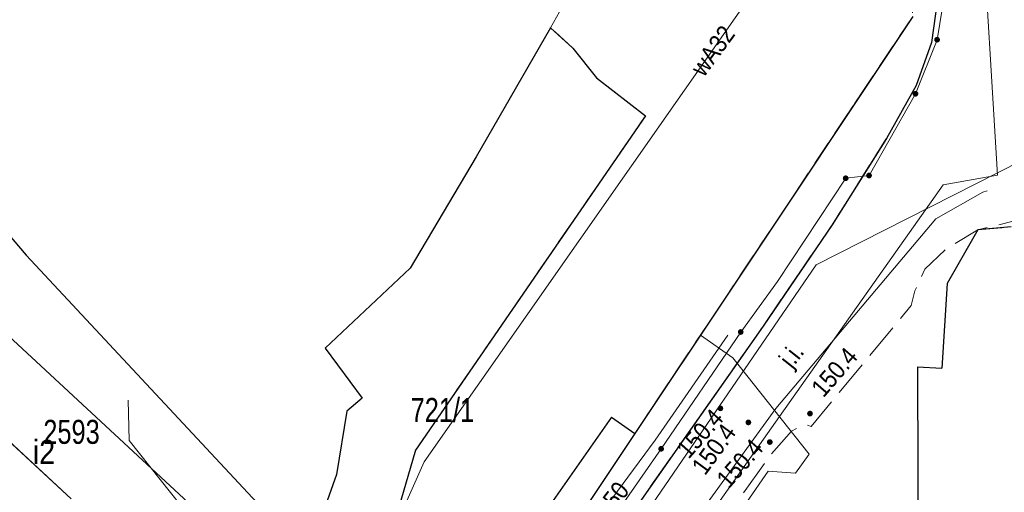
# Model space of a CAD drawing. Header units: metres. Extents: x 5548743 to 5556416, y 5707500 to 5714000.
# Tile 170 of 203: x 5554510 to 5554571, y 5710483 to 5710513. Entities that reach past the tile are written whole.
import ezdxf
from ezdxf.enums import TextEntityAlignment as Align

# ---------------------------------------------------------------- set-up
doc = ezdxf.new("R2010")
doc.units = ezdxf.units.M
doc.header["$MEASUREMENT"] = 0
for name, pattern in [('1.5_0.75', [2.25, 1.5, -0.75]), ('2.25_0.75', [3, 2.25, -0.75]), ('219-1000', [0])]:
    doc.linetypes.add(name, pattern=pattern)
doc.layers.get('0').update_dxf_attribs({"color": 2, "linetype": 'CONTINUOUS', "lineweight": 5})
for name, color, linetype in [('211-numer działki ewidencyjnej', 7, 'CONTINUOUS'), ('218-kontur użytku gruntowego', 7, 'CONTINUOUS'), ('219-działka ewidencyjna', 7, 'CONTINUOUS'), ('312-budynek ewidencyjny', 7, 'CONTINUOUS'), ('312-oznaczenie budynku ewidencyjnego', 7, 'CONTINUOUS'), ('312-oznaczenie budynku ewidencyjnego-Atr117', 7, 'CONTINUOUS'), ('chodnik', 7, 'CONTINUOUS'), ('jezdnia', 7, 'CONTINUOUS'), ('jezdnia-Atr17', 7, 'CONTINUOUS'), ('krawężnik', 7, 'CONTINUOUS'), ('pikieta naturalna', 7, 'CONTINUOUS'), ('pikieta naturalna-Atr2', 7, 'CONTINUOUS'), ('przewód elektroenergetyczny podziemny', 7, 'CONTINUOUS'), ('przewód gazowy', 7, 'CONTINUOUS'), ('przewód kanalizacyjny', 7, 'CONTINUOUS'), ('przewód kanalizacyjny-Atr1', 7, 'CONTINUOUS'), ('przewód wodociągowy', 7, 'CONTINUOUS'), ('przewód wodociągowy-Atr1', 7, 'CONTINUOUS'), ('rzedna', 7, 'CONTINUOUS')]:
    doc.layers.add(name, color=color, linetype=linetype)
doc.styles.get("Standard").update_dxf_attribs({"font": 'Working1250', "width": 0.75})

# ---------------------------------------------------------------- blocks, each defined once
blk = doc.blocks.new('PW01')
at = {"linetype": 'Continuous', "lineweight": 13}
h = blk.add_hatch(color=0, dxfattribs=at)
edge = h.paths.add_edge_path()
edge.add_arc((0, 0), 0.18, 0, 360)

msp = doc.modelspace()

# ---------------------------------------------------------------- linework, layer by layer
at = {"layer": '218-kontur użytku gruntowego', "color": 70, "linetype": '1.5_0.75', "lineweight": 18, "flags": 128}
for points in [[(5554543.09, 5710512.08), (5554543.66, 5710513.07)], [(5554565.73, 5710512.79), (5554554.2, 5710495.49)], [(5554544.49, 5710510.81), (5554543.09, 5710512.08)], [(5554545.96, 5710508.95), (5554544.49, 5710510.81)], [(5554549.03, 5710506.58), (5554545.96, 5710508.95)], [(5554534.65, 5710485.67), (5554549.03, 5710506.58)], [(5554567.88, 5710496.1), (5554569.79, 5710499.44)], [(5554569.79, 5710499.44), (5554571.86, 5710499.63)], [(5554567.54, 5710490.8), (5554567.88, 5710496.1)], [(5554554.2, 5710495.49), (5554548.36, 5710486.71)], [(5554566.06, 5710477.49), (5554566.02, 5710490.88)], [(5554566.02, 5710490.88), (5554567.54, 5710490.8)], [(5554548.36, 5710486.71), (5554541.04, 5710475.72)], [(5554531.69, 5710475.52), (5554534.65, 5710485.67)]]:
    msp.add_lwpolyline(points, dxfattribs=at)
at = {"layer": '219-działka ewidencyjna', "color": 94, "linetype": '219-1000', "lineweight": 30, "flags": 128}
for points in [[(5554565.73, 5710512.79), (5554554.2, 5710495.49)], [(5554543.09, 5710512.08), (5554538.45, 5710504.01)], [(5554543.09, 5710512.08), (5554544.49, 5710510.81)], [(5554544.49, 5710510.81), (5554545.96, 5710508.95)], [(5554545.96, 5710508.95), (5554549.03, 5710506.58)], [(5554549.03, 5710506.58), (5554534.65, 5710485.67)], [(5554503.66, 5710505.67), (5554510.33, 5710497.86)], [(5554538.45, 5710504.01), (5554534.33, 5710497.05)], [(5554569.79, 5710499.44), (5554567.88, 5710496.1)], [(5554571.86, 5710499.63), (5554569.79, 5710499.44)], [(5554510.33, 5710497.86), (5554526.78, 5710480.22)], [(5554534.33, 5710497.05), (5554529, 5710492.04)], [(5554567.88, 5710496.1), (5554567.54, 5710490.8)], [(5554554.2, 5710495.49), (5554548.36, 5710486.71)], [(5554501.2, 5710493.67), (5554513.15, 5710482.64)], [(5554529, 5710492.04), (5554531.33, 5710488.92)], [(5554566.02, 5710490.88), (5554566.06, 5710477.49)], [(5554566.02, 5710490.88), (5554567.54, 5710490.8)], [(5554531.33, 5710488.92), (5554530.37, 5710488.11)], [(5554530.37, 5710488.11), (5554529.72, 5710484.15)], [(5554546.9, 5710487.74), (5554539.32, 5710476.91)], [(5554546.9, 5710487.74), (5554548.36, 5710486.71)], [(5554548.36, 5710486.71), (5554533.88, 5710464.98)], [(5554534.65, 5710485.67), (5554531.69, 5710475.52)], [(5554529.72, 5710484.15), (5554529.04, 5710482.22)]]:
    msp.add_lwpolyline(points, dxfattribs=at)
at = {"layer": '312-budynek ewidencyjny', "color": 252, "linetype": 'Continuous', "lineweight": 35, "flags": 128}
for points in [[(5554504.61, 5710497.1), (5554523.64, 5710479.44)], [(5554513.15, 5710482.64), (5554508.64, 5710486.8)]]:
    msp.add_lwpolyline(points, dxfattribs=at)
at = {"layer": 'chodnik', "color": 252, "linetype": '1.5_0.75', "lineweight": 18, "flags": 128}
msp.add_lwpolyline([(5554532.08, 5710458.09), (5554531.99, 5710455.98), (5554532.25, 5710453.02), (5554532.74, 5710450.32), (5554533.44, 5710447.83), (5554534.68, 5710444.02), (5554534.99, 5710442.97), (5554536.74, 5710437), (5554542.49, 5710419.44), (5554543.85, 5710419.42), (5554545.3, 5710412.25), (5554545.96, 5710408.03), (5554547.16, 5710400.72), (5554548.24, 5710389.35), (5554548.88, 5710388.04), (5554548.49, 5710373.4), (5554548.49, 5710363.79), (5554546.86, 5710362.55), (5554548.47, 5710362.53), (5554549.27, 5710364.04), (5554549.91, 5710384.1), (5554549.03, 5710396.04), (5554548.86, 5710400.12), (5554547.7, 5710407.21), (5554544.82, 5710418.32), (5554537.56, 5710440.95), (5554534.1, 5710451.79), (5554533.79, 5710454.43), (5554533.73, 5710456.95), (5554534.22, 5710459.49), (5554534.96, 5710461.83), (5554535.76, 5710463.83), (5554541.56, 5710472.31), (5554556.37, 5710493.43), (5554560.68, 5710499.75), (5554564.07, 5710505.16), (5554565.93, 5710508.46), (5554566.9, 5710511.15), (5554567.37, 5710514.62), (5554567.26, 5710517.18), (5554566.47, 5710521.33), (5554565.49, 5710527.79), (5554564.19, 5710535.17), (5554562.95, 5710534.86), (5554565.38, 5710516.26), (5554565.73, 5710512.79), (5554554.2, 5710495.49), (5554548.36, 5710486.71), (5554541.04, 5710475.72), (5554533.88, 5710464.98), (5554532.8, 5710460.85)], close=True, dxfattribs=at)
at = {"layer": 'jezdnia', "color": 252, "linetype": '2.25_0.75', "lineweight": 18, "flags": 128}
msp.add_lwpolyline([(5554551.3, 5710418.13), (5554549.98, 5710420.22), (5554548.84, 5710422.52), (5554547.82, 5710425.26), (5554542.83, 5710440.47), (5554539.3, 5710451.3), (5554538.98, 5710452.88), (5554538.81, 5710454.33), (5554538.78, 5710455.82), (5554538.83, 5710457.11), (5554539.02, 5710458.29), (5554539.34, 5710459.33), (5554539.66, 5710460.14), (5554541.17, 5710462.9), (5554552.76, 5710479.69), (5554556.79, 5710485.31), (5554558.14, 5710486.87), (5554558.97, 5710487.29), (5554559.37, 5710487.15), (5554565.63, 5710494.72), (5554565.86, 5710495.64), (5554566.47, 5710496.99), (5554567.87, 5710498.31), (5554569.79, 5710499.44), (5554572.85, 5710500.21), (5554575.38, 5710500.73), (5554574.25, 5710505.45), (5554573.34, 5710505.71), (5554570.77, 5710523.5), (5554568.76, 5710534.51), (5554564.19, 5710535.17), (5554565.49, 5710527.79), (5554566.47, 5710521.33), (5554567.26, 5710517.18), (5554567.37, 5710514.62), (5554566.9, 5710511.15), (5554565.93, 5710508.46), (5554564.07, 5710505.16), (5554560.68, 5710499.75), (5554556.37, 5710493.43), (5554541.56, 5710472.31), (5554535.76, 5710463.83), (5554534.96, 5710461.83), (5554534.22, 5710459.49), (5554533.73, 5710456.95), (5554533.79, 5710454.43), (5554534.1, 5710451.79), (5554537.56, 5710440.95), (5554544.82, 5710418.32), (5554547.7, 5710407.21), (5554548.86, 5710400.12), (5554549.03, 5710396.04), (5554549.91, 5710384.1), (5554549.27, 5710364.04), (5554548.47, 5710362.53), (5554546.66, 5710357.04), (5554545.52, 5710347.27), (5554542.56, 5710337.71), (5554542.69, 5710336.23), (5554533.94, 5710305.94), (5554531.54, 5710294.25), (5554530.7, 5710289.26), (5554530.26, 5710286.71), (5554529.57, 5710282.69), (5554528.95, 5710279.05), (5554532.95, 5710279.32), (5554535.67, 5710286.43), (5554537.54, 5710291.34), (5554539.14, 5710298.49), (5554547.63, 5710334.83), (5554552.61, 5710352.25), (5554552.39, 5710352.3), (5554553.82, 5710353.87), (5554554.69, 5710354.84), (5554555.09, 5710360.54), (5554555.26, 5710365.27), (5554555.16, 5710369.61), (5554554.61, 5710373.21), (5554554.51, 5710375.14), (5554553.36, 5710389.04), (5554553.08, 5710390.19), (5554555.58, 5710397.68), (5554555.95, 5710398.1), (5554556.41, 5710398.2), (5554557.28, 5710397.88), (5554557.96, 5710398.35), (5554560.1, 5710406.11), (5554560.9, 5710407.26), (5554556.85, 5710411.07), (5554555.48, 5710412.59), (5554553.88, 5710414.46), (5554552.49, 5710416.32)], close=True, dxfattribs=at)
at = {"layer": 'krawężnik', "color": 252, "linetype": 'Continuous', "lineweight": 25, "flags": 128}
msp.add_lwpolyline([(5554564.19, 5710535.17), (5554565.49, 5710527.79), (5554566.47, 5710521.33), (5554567.26, 5710517.18), (5554567.37, 5710514.62), (5554566.9, 5710511.15), (5554565.93, 5710508.46), (5554564.07, 5710505.16), (5554560.68, 5710499.75), (5554556.37, 5710493.43), (5554541.56, 5710472.31), (5554535.76, 5710463.83), (5554534.96, 5710461.83), (5554534.22, 5710459.49), (5554533.73, 5710456.95), (5554533.79, 5710454.43), (5554534.1, 5710451.79), (5554537.56, 5710440.95), (5554544.82, 5710418.32), (5554547.7, 5710407.21), (5554548.86, 5710400.12), (5554549.03, 5710396.04), (5554549.91, 5710384.1), (5554549.27, 5710364.04)], dxfattribs=at)
at = {"layer": 'przewód elektroenergetyczny podziemny', "color": 1, "linetype": 'Continuous', "lineweight": 18, "flags": 128}
msp.add_lwpolyline([(5554552.46, 5710492.87), (5554554.47, 5710491.45), (5554559.24, 5710485.42), (5554558.39, 5710484.24), (5554556.69, 5710484.36), (5554555.33, 5710482.41), (5554540.86, 5710461.54), (5554539.55, 5710457.66), (5554539.38, 5710454.22), (5554540.08, 5710450.78), (5554549.16, 5710423.01), (5554554.23, 5710414.78), (5554555.56, 5710410.77), (5554556.76, 5710409.11), (5554564.81, 5710402.35), (5554602.28, 5710384.25), (5554612.23, 5710379.31), (5554650.18, 5710363.43), (5554674.33, 5710354.67), (5554714.73, 5710341.27), (5554738.42, 5710333.46), (5554741.19, 5710333.55), (5554744.01, 5710335.04)], dxfattribs=at)
at = {"layer": 'przewód gazowy', "color": 40, "linetype": 'Continuous', "lineweight": 18, "flags": 128}
msp.add_lwpolyline([(5554544.29, 5710434.61), (5554544.01, 5710435.4), (5554542.24, 5710440.38), (5554540.5, 5710445.73), (5554539.96, 5710447.86), (5554538.02, 5710455.2), (5554538.12, 5710456.76), (5554541.2, 5710464.5), (5554541.32, 5710464.73), (5554541.12, 5710464.86), (5554537.42, 5710467.17), (5554537.2, 5710467.35), (5554550, 5710485.76), (5554554.97, 5710493.06), (5554557.26, 5710496.22), (5554561.53, 5710502.67), (5554562.99, 5710502.84), (5554565.89, 5710507.95), (5554567.24, 5710511.33), (5554567.72, 5710514.27)], dxfattribs=at)
at = {"layer": 'przewód kanalizacyjny', "color": 34, "linetype": 'Continuous', "lineweight": 18, "flags": 128}
for points in [[(5554403.43, 5710635.81), (5554421.1, 5710605.89), (5554436.67, 5710613.08), (5554452.64, 5710620.71), (5554475.58, 5710633.69), (5554493.24, 5710644.62), (5554505.33, 5710636.12), (5554511.32, 5710631.05), (5554532.54, 5710615.46), (5554538.01, 5710606.53), (5554542.3, 5710598.85), (5554545.18, 5710592.28), (5554547.72, 5710585.05), (5554551.08, 5710576.4), (5554560.88, 5710550.1), (5554563.42, 5710544.78), (5554570, 5710519.72), (5554571.02, 5710502.86)], [(5554530.63, 5710451.33), (5554544.48, 5710475.04), (5554559.68, 5710497.25), (5554572.54, 5710503.78), (5554619.33, 5710504.63)], [(5554561.69, 5710324.6), (5554544.81, 5710332.13), (5554551.71, 5710361.06), (5554551.6, 5710406.67), (5554551.93, 5710415.84), (5554549.2, 5710419.88), (5554546.3, 5710426.31), (5554538.97, 5710448.84), (5554537.61, 5710454.97), (5554538.41, 5710460.89), (5554567.62, 5710502.25), (5554571.02, 5710502.86)], [(5554530.51, 5710467.62), (5554542.56, 5710476.73), (5554549.62, 5710486.31), (5554554.16, 5710492.86)], [(5554516.71, 5710488.81), (5554516.77, 5710486.28), (5554520, 5710482.21), (5554530.57, 5710472.48)]]:
    msp.add_lwpolyline(points, dxfattribs=at)
at = {"layer": 'przewód wodociągowy', "color": 5, "linetype": 'Continuous', "lineweight": 18, "flags": 128}
for points in [[(5554557.94, 5710517.44), (5554535.2, 5710484.94), (5554533.45, 5710481), (5554532.52, 5710478.48), (5554532.26, 5710472.15)], [(5554555.19, 5710401.39), (5554555.09, 5710401.89), (5554552.05, 5710403.4), (5554540.92, 5710442.31), (5554538.27, 5710450.68), (5554537.53, 5710455.59), (5554538.94, 5710461.82), (5554543.93, 5710470.01), (5554557.16, 5710488.28), (5554567.16, 5710500.13), (5554570.1, 5710501.79), (5554570.37, 5710501.88)]]:
    msp.add_lwpolyline(points, dxfattribs=at)

# ---------------------------------------------------------------- block references
at = {"layer": 'pikieta naturalna', "color": 252, "linetype": 'Continuous', "lineweight": 13}
for p in [(5554553.7, 5710488.29), (5554559.3, 5710487.96), (5554555.45, 5710487.41), (5554556.79, 5710486.18)]:
    msp.add_blockref('PW01', p, dxfattribs=at)
at = {"layer": 'rzedna', "color": 40, "linetype": 'Continuous', "lineweight": 18}
for p in [(5554567.24, 5710511.33), (5554565.89, 5710507.95), (5554561.53, 5710502.67), (5554562.99, 5710502.84), (5554554.97, 5710493.06), (5554550, 5710485.76)]:
    msp.add_blockref('PW01', p, dxfattribs=at)

# ---------------------------------------------------------------- texts
at = {"layer": '211-numer działki ewidencyjnej', "color": 94, "linetype": 'Continuous', "lineweight": 30, "width": 0.79}
msp.add_text('721/1', height=1.5, dxfattribs=at).set_placement((5554534.35, 5710487.44))
at = {"layer": '312-oznaczenie budynku ewidencyjnego', "color": 252, "linetype": 'Continuous', "lineweight": 18, "width": 0.79}
msp.add_text('2593', height=1.5, dxfattribs=at).set_placement((5554511.4, 5710487.57), align=Align.TOP_LEFT)
at = {"layer": '312-oznaczenie budynku ewidencyjnego-Atr117', "color": 252, "width": 0.9}
msp.add_text('i2', height=1.5, dxfattribs=at).set_placement((5554511.44, 5710485.57), align=Align.MIDDLE_CENTER)
at = {"layer": 'jezdnia-Atr17', "color": 252, "width": 0.9}
msp.add_text('j.i.', height=1.125, rotation=51.632, dxfattribs=at).set_placement((5554558.16, 5710490.73))
at = {"layer": 'pikieta naturalna-Atr2', "color": 252, "width": 0.9}
for rotation, p in [(49.019, (5554560.14, 5710488.91)), (48.24, (5554551.72, 5710485.08)), (53.832, (5554552.74, 5710484.04)), (48.307, (5554554.21, 5710483.21))]:
    msp.add_text('150.4', height=1.125, rotation=rotation, dxfattribs=at).set_placement(p)
at = {"layer": 'przewód kanalizacyjny-Atr1', "color": 34, "width": 0.9}
msp.add_text('kD150', height=1.125, rotation=52.31, dxfattribs=at).set_placement((5554545.24, 5710480.38), align=Align.MIDDLE_LEFT)
at = {"layer": 'przewód wodociągowy-Atr1', "color": 5, "width": 0.9}
msp.add_text('wA32', height=1.125, rotation=53.717, dxfattribs=at).set_placement((5554552.22, 5710509.27), align=Align.MIDDLE_LEFT)

doc.saveas('drawing.dxf')
